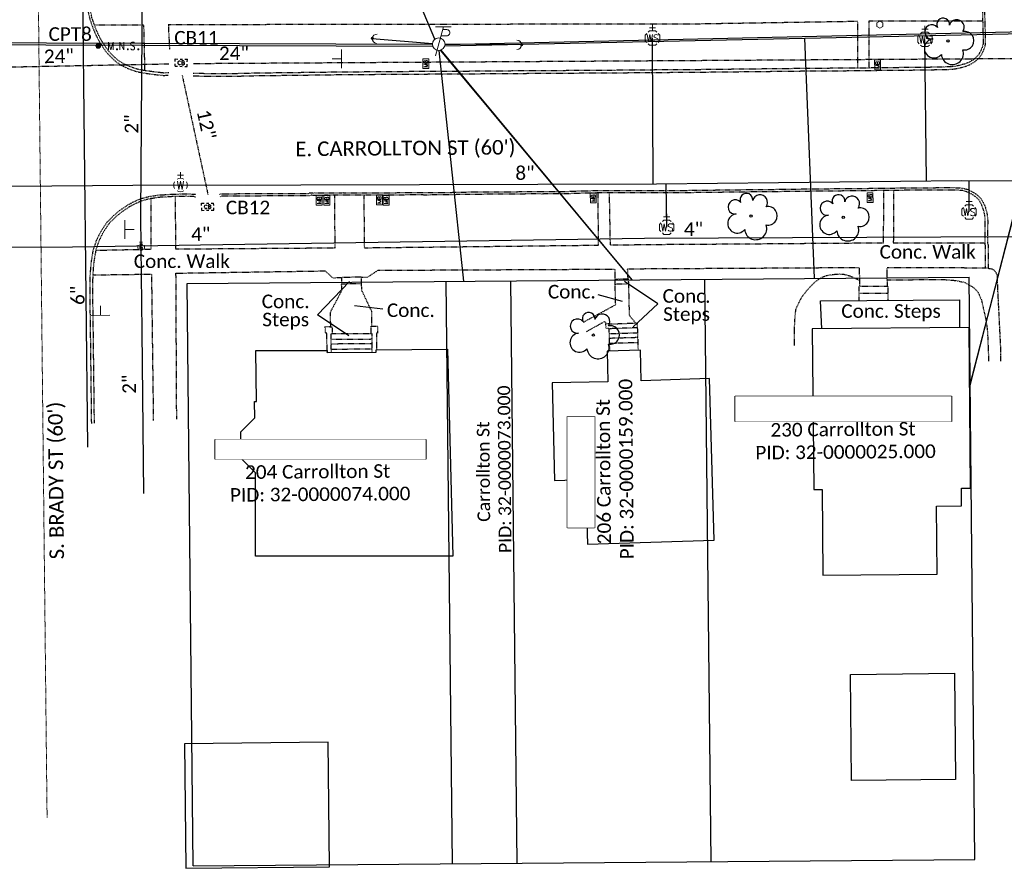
# Model space of a CAD drawing. Header units: feet. Extents: x 2296871 to 2305194, y 360020 to 364238.
# Tile 15 of 55: x 2302208 to 2302410, y 360843 to 361018. Entities that reach past the tile are written whole.
import ezdxf
from ezdxf.enums import TextEntityAlignment as Align

# ---------------------------------------------------------------- set-up
doc = ezdxf.new("R2010")
doc.units = ezdxf.units.FT
doc.header["$MEASUREMENT"] = 0
doc.set_wipeout_variables(frame=1)
for name, pattern in [('DGN Style 2', [0.017105, 0.010263, -0.006842]), ('foctvex', [0]), ('gasex', [0]), ('OhDOT_USTN1', [0.055, 0.014, -0.041]), ('OhDOT_USTN2', [0.11, 0.069, -0.041]), ('OhDOT_USTN3', [0.22, 0.165, -0.055]), ('OhDOT_USTN5', [0.11, 0.055, -0.055]), ('ohelecex', [0]), ('ohteleex', [0]), ('rowex', [0]), ('waterex', [0])]:
    doc.linetypes.add(name, pattern=pattern)
doc.layers.add('ALLIGNMENT_NOPLOT', color=1, linetype='DGN Style 2', lineweight=13, plot=False)
for name, color, linetype in [('BD_X_Building', 231, 'Continuous'), ('BD_X_Porch_or_Deck', 7, 'Continuous'), ('DR_X_Cells', 121, 'Continuous'), ('DR_X_Storm_Sewer', 151, 'OhDOT_USTN5'), ('DR_X_Text', 7, 'Continuous'), ('DV_X_Property_Line', 7, 'Continuous'), ('PV_X_Curb', 120, 'OhDOT_USTN1'), ('PV_X_EOP', 7, 'OhDOT_USTN3'), ('PV_X_Steps', 120, 'OhDOT_USTN1'), ('PV_X_Text', 7, 'Continuous'), ('PV_X_Walk', 120, 'OhDOT_USTN5'), ('RD_X_Cells', 7, 'Continuous'), ('RW_X_Fee_RW', 6, 'rowex'), ('RW_X_Text', 7, 'Continuous'), ('SN_X_Public', 3, 'Continuous'), ('SN_X_Structure_Mount', 133, 'OhDOT_USTN2'), ('SV_P_Control_Cells_Set', 7, 'Continuous'), ('SV_X_Text', 7, 'Continuous'), ('SV_X_Text_Name', 7, 'Continuous'), ('SV_X_Text_Name_MASK', 7, 'Continuous'), ('UT_X_Electric_Cells', 1, 'Continuous'), ('UT_X_Gas', 2, 'gasex'), ('UT_X_Gas_Cells', 2, 'Continuous'), ('UT_X_Gas_Text', 7, 'Continuous'), ('UT_X_Misc_Cells', 7, 'Continuous'), ('UT_X_Overhead_Electric', 1, 'ohelecex'), ('UT_X_Overhead_Telecom', 30, 'ohteleex'), ('UT_X_Water', 133, 'waterex'), ('UT_X_Water_Cells', 131, 'Continuous'), ('UT_X_Water_Text', 7, 'Continuous'), ('VG_X_Cells', 3, 'Continuous'), ('VG_X_Flower_Bed', 3, 'OhDOT_USTN1')]:
    doc.layers.add(name, color=color, linetype=linetype)
doc.styles.add('Simplex Normal (0.14)', font='calibri.ttf', dxfattribs={"height": 0.14})
doc.styles.add('Straight Normal (0.14) Font 30', font='calibri.ttf', dxfattribs={"height": 0.14})
doc.styles.add('Straight-Normal', font='calibri.ttf', dxfattribs={"height": 0.14})

# ---------------------------------------------------------------- blocks, each defined once
blk = doc.blocks.new('GCB-X')
at = {"layer": 'DR_X_Cells', "color": 121, "linetype": 'Continuous'}
for p, q in [((-0.062, 0.037), (-0.037, 0.037)), ((-0.062, 0.012), (-0.062, 0.037)), ((-0.012, 0.037), (0.012, 0.037)), ((0.023, 0.019), (0.007, 0.019)), ((0.007, 0.019), (0.007, -0.02)), ((0.007, 0.001), (0.024, 0.001)), ((0.037, 0.037), (0.062, 0.037)), ((0.062, 0.012), (0.062, 0.037)), ((-0.062, -0.037), (-0.062, -0.012)), ((-0.062, -0.037), (-0.037, -0.037)), ((-0.012, -0.037), (0.012, -0.037)), ((0.007, -0.02), (0.024, -0.02)), ((0.037, -0.037), (0.062, -0.037)), ((0.062, -0.037), (0.062, -0.012))]:
    blk.add_line(p, q, dxfattribs=at)
at = {"layer": 'DR_X_Cells', "color": 121, "linetype": 'Continuous', "extrusion": (0, 0, -1)}
for centre, radius, start, end in [((-0.014, 0), 0.0458, 344.8107, 15.1893), ((0.018, 0.007), 0.0127, 21.5603, 158.4397), ((-0.02, 0.01), 0.00986, 106.9987, 243.1793), ((-0.02, -0.01), 0.0117, 112.0547, 247.9453)]:
    blk.add_arc(centre, radius, start, end, dxfattribs=at)
at = {"layer": 'DR_X_Cells', "color": 121, "linetype": 'Continuous'}
blk.add_arc((-0.018, -0.007), 0.0127, 201.5603, 338.4397, dxfattribs=at)
blk = doc.blocks.new('ODOT STORM CATCH BASIN SQUARE')
blk.add_blockref('GCB-X', (0, 0))
blk = doc.blocks.new('TREE')
at = {"linetype": 'Continuous'}
blk.add_circle((0, 0), 0.012, dxfattribs=at)
for centre, radius, start, end in [((-0.049, 0.168), 0.0658, 354.0047, 205.9741), ((0.091, 0.141), 0.0776, 323.83, 165.0376), ((-0.165, 0.093), 0.0735, 39.0625, 279.5412), ((-0.143, -0.077), 0.0987, 96.1722, 320.5737), ((0.173, 0.002), 0.0957, 259.1453, 101.4596), ((0.047, -0.13), 0.114, 184.9476, 19.4572)]:
    blk.add_arc(centre, radius, start, end, dxfattribs=at)
blk = doc.blocks.new('ODOT MISC MAILBOX')
at = {"color": 230, "linetype": 'Continuous', "lineweight": 13, "flags": 128}
blk.add_lwpolyline([(-0.1, 0.061), (0.1, 0.061), (0.1, -0.061), (-0.1, -0.061), (-0.1, 0.061)], close=True, dxfattribs=at)
for points in [[(-0.065, -0.04), (-0.065, 0.04), (-0.036, -0.04), (-0.008, 0.04), (-0.008, -0.04)], [(0.051, 0.003), (0.054, 0.007), (0.056, 0.009), (0.057, 0.01), (0.058, 0.012), (0.059, 0.014), (0.06, 0.016), (0.061, 0.02), (0.061, 0.022), (0.061, 0.025), (0.061, 0.029), (0.059, 0.032), (0.057, 0.034), (0.054, 0.037), (0.052, 0.038), (0.05, 0.039), (0.047, 0.04), (0.016, 0.04), (0.016, -0.04), (0.051, -0.04), (0.055, -0.037), (0.059, -0.034), (0.062, -0.029), (0.064, -0.024), (0.065, -0.018), (0.065, -0.014), (0.064, -0.01), (0.061, -0.005), (0.058, -0.001), (0.051, 0.003), (0.016, 0.003)]]:
    blk.add_lwpolyline(points, dxfattribs=at)
at = {"color": 230, "linetype": 'Continuous', "lineweight": 30}
blk.add_point((0, 0), dxfattribs=at)
blk = doc.blocks.new('SGN1P_anno')
at = {"layer": 'SN_X_Public', "color": 3, "linetype": 'Continuous', "lineweight": 0}
for p, q in [((0, 0), (-0.96, 0)), ((0, 0.96), (0, -0.96))]:
    blk.add_line(p, q, dxfattribs=at)
blk = doc.blocks.new('WSS')
at = {"layer": 'UT_X_Water_Cells', "color": 133, "linetype": 'Continuous', "lineweight": 0}
for p, q in [((0.032, 0.106), (-0.032, 0.106)), ((0, 0.074), (0, 0.138)), ((0.02, 0.008), (0.055, -0.01))]:
    blk.add_line(p, q, dxfattribs=at)
at = {"layer": 'UT_X_Water_Cells', "color": 133, "linetype": 'Continuous', "lineweight": 0, "flags": 128}
for points in [[(-0.059, 0.045), (-0.074, 0.03), (-0.074, -0.03), (-0.059, -0.045)], [(-0.055, 0.035), (-0.041, -0.041), (-0.027, 0.035), (-0.013, -0.041), (0.001, 0.035)], [(0.045, 0.059), (0.03, 0.074), (-0.03, 0.074), (-0.045, 0.059)], [(0.059, -0.045), (0.074, -0.03), (0.074, 0.03), (0.059, 0.045)], [(-0.045, -0.059), (-0.03, -0.074), (0.03, -0.074), (0.045, -0.059)]]:
    blk.add_lwpolyline(points, dxfattribs=at)
at = {"layer": 'UT_X_Water_Cells', "color": 133, "linetype": 'Continuous', "lineweight": 0, "extrusion": (0, 0, -1)}
for centre, radius, start, end in [((-0.028, 0.02), 0.0135, 303.6324, 53.7413), ((-0.039, -0.005), 0.04, 61.3463, 118.6537), ((-0.037, -0.009), 0.0316, 235.6037, 316.3305), ((-0.044, -0.022), 0.017, 132.0642, 228.5117)]:
    blk.add_arc(centre, radius, start, end, dxfattribs=at)
blk = doc.blocks.new('WGV')
at = {"layer": 'UT_X_Water_Cells', "color": 133, "linetype": 'Continuous', "lineweight": 0}
for p, q in [((0.032, 0.102), (-0.032, 0.102)), ((0, 0.07), (0, 0.134))]:
    blk.add_line(p, q, dxfattribs=at)
at = {"layer": 'UT_X_Water_Cells', "color": 133, "linetype": 'Continuous', "lineweight": 0, "flags": 128}
blk.add_lwpolyline([(-0.032, 0.041), (-0.016, -0.045), (0, 0.041), (0.016, -0.045), (0.032, 0.041)], dxfattribs=at)
at = {"layer": 'UT_X_Water_Cells', "color": 133, "linetype": 'Continuous', "lineweight": 0, "extrusion": (0, 0, -1)}
blk.add_arc((0, 0), 0.07, 330.0184, 29.9816, dxfattribs=at)
at = {"layer": 'UT_X_Water_Cells', "color": 133, "linetype": 'Continuous', "lineweight": 0}
for start, end in [(60.0184, 120.0157), (330.0184, 29.9816), (239.9843, 299.9816)]:
    blk.add_arc((0, 0), 0.07, start, end, dxfattribs=at)
blk = doc.blocks.new('GV')
at = {"layer": 'UT_X_Gas_Cells', "color": 2, "linetype": 'Continuous', "lineweight": 0}
for p, q in [((0.032, 0.102), (-0.032, 0.102)), ((0, 0.07), (0, 0.134))]:
    blk.add_line(p, q, dxfattribs=at)
at = {"layer": 'UT_X_Gas_Cells', "color": 2, "linetype": 'Continuous', "lineweight": 0, "flags": 128}
blk.add_lwpolyline([(0.027, 0.027), (0.026, 0.031), (0.024, 0.034), (0.02, 0.038), (0.015, 0.042), (0.012, 0.044), (0.009, 0.044), (0.005, 0.045), (-0.004, 0.045), (-0.007, 0.044), (-0.01, 0.044), (-0.012, 0.042), (-0.018, 0.038), (-0.022, 0.033), (-0.024, 0.027), (-0.025, 0.019), (-0.027, 0.008), (-0.027, -0.007), (-0.026, -0.019), (-0.023, -0.028), (-0.019, -0.036), (-0.015, -0.039), (-0.011, -0.042), (-0.003, -0.045), (0.005, -0.045), (0.012, -0.044), (0.015, -0.042), (0.018, -0.041), (0.021, -0.038), (0.024, -0.034), (0.027, -0.027), (0.027, -0.01), (0.012, -0.01)], dxfattribs=at)
at = {"layer": 'UT_X_Gas_Cells', "color": 2, "linetype": 'Continuous', "lineweight": 0, "extrusion": (0, 0, -1)}
blk.add_arc((0, 0), 0.07, 330.0184, 29.9816, dxfattribs=at)
at = {"layer": 'UT_X_Gas_Cells', "color": 2, "linetype": 'Continuous', "lineweight": 0}
for start, end in [(60.0184, 120.0157), (330.0184, 29.9816), (239.9843, 299.9816)]:
    blk.add_arc((0, 0), 0.07, start, end, dxfattribs=at)
blk = doc.blocks.new('POST_anno')
at = {"layer": 'RD_X_Cells', "color": 30, "linetype": 'Continuous', "lineweight": 0, "flags": 128}
blk.add_lwpolyline([(-0.779, -0.45), (0, -0.9), (0.779, -0.45), (0.779, 0.45), (0, 0.9), (-0.779, 0.45), (-0.779, -0.45)], dxfattribs=at)
blk = doc.blocks.new('DM_anno')
at = {"layer": 'UT_X_Misc_Cells', "linetype": 'foctvex', "true_color": 0xa56100}
h = blk.add_hatch(color=44, dxfattribs=at)
edge = h.paths.add_edge_path()
edge.add_arc((0, 0), 0.12, 0, 360)
at = {"layer": 'UT_X_Misc_Cells', "color": 44, "linetype": 'Continuous', "lineweight": 0, "true_color": 0xa56100}
blk.add_circle((0, 0), 0.12, dxfattribs=at)
blk.add_arc((0.48, 0), 0.48, 90, 270, dxfattribs=at)
blk = doc.blocks.new('ODOT Elec Tele Pole')
at = {"layer": 'UT_X_Electric_Cells', "linetype": 'Continuous', "lineweight": 13}
for p, q in [((0.128, 0.18), (-0.032, 0.18)), ((0.048, 0.18), (-0.032, -0.12)), ((0.04, 0.15), (0.083, 0.15)), ((0.023, 0.086), (0.083, 0.086))]:
    blk.add_line(p, q, dxfattribs=at)
at = {"layer": 'UT_X_Electric_Cells', "linetype": 'Continuous', "lineweight": 0}
blk.add_circle((0, 0), 0.065, dxfattribs=at)
at = {"layer": 'UT_X_Electric_Cells', "linetype": 'Continuous', "lineweight": 13, "extrusion": (0, 0, -1)}
blk.add_arc((-0.083, 0.118), 0.0319, 88.8767, 271.1233, dxfattribs=at)
blk = doc.blocks.new('MAGS')
at = {"layer": 'SV_P_Control_Cells_Set', "linetype": 'foctvex'}
h = blk.add_hatch(color=7, dxfattribs=at)
edge = h.paths.add_edge_path()
edge.add_arc((0, 0), 0.0249, 0, 360)
at = {"layer": 'SV_P_Control_Cells_Set', "color": 7, "linetype": 'Continuous', "lineweight": 0, "flags": 128}
for points in [[(0.105, -0.04), (0.105, 0.04), (0.13, -0.04), (0.154, 0.04), (0.154, -0.04)], [(0.223, -0.04), (0.223, 0.04), (0.264, -0.04), (0.264, 0.04)], [(0.372, 0.034), (0.371, 0.036), (0.369, 0.037), (0.364, 0.039), (0.358, 0.04), (0.354, 0.04), (0.352, 0.04), (0.345, 0.038), (0.339, 0.034), (0.335, 0.029), (0.334, 0.024), (0.334, 0.02), (0.335, 0.015), (0.339, 0.011), (0.37, -0.008), (0.372, -0.01), (0.373, -0.013), (0.375, -0.017), (0.375, -0.02), (0.374, -0.024), (0.373, -0.027), (0.372, -0.03), (0.371, -0.032), (0.37, -0.034), (0.369, -0.036), (0.367, -0.038), (0.365, -0.039), (0.363, -0.039), (0.358, -0.04), (0.35, -0.04), (0.345, -0.039), (0.338, -0.034), (0.334, -0.031)], [(0.193, -0.029), (0.195, -0.029), (0.197, -0.031), (0.199, -0.033), (0.199, -0.036), (0.197, -0.039), (0.195, -0.04), (0.193, -0.04), (0.191, -0.039), (0.189, -0.036), (0.189, -0.033), (0.191, -0.031), (0.193, -0.029)], [(0.303, -0.029), (0.306, -0.029), (0.308, -0.031), (0.31, -0.033), (0.31, -0.036), (0.308, -0.039), (0.306, -0.04), (0.303, -0.04), (0.302, -0.039), (0.3, -0.036), (0.3, -0.033), (0.302, -0.031), (0.303, -0.029)], [(0.413, -0.029), (0.415, -0.029), (0.417, -0.031), (0.419, -0.033), (0.419, -0.036), (0.417, -0.039), (0.415, -0.04), (0.413, -0.04), (0.411, -0.039), (0.409, -0.036), (0.409, -0.033), (0.411, -0.031), (0.413, -0.029)]]:
    blk.add_lwpolyline(points, dxfattribs=at)
at = {"layer": 'SV_P_Control_Cells_Set', "color": 7, "linetype": 'Continuous', "lineweight": 0}
blk.add_circle((0, 0), 0.0249, dxfattribs=at)

msp = doc.modelspace()

# ---------------------------------------------------------------- linework, layer by layer
at = {"layer": 'ALLIGNMENT_NOPLOT'}
msp.add_lwpolyline([(2302213.17, 360853.49), (2302210.36, 361117.44)], dxfattribs=at)
at = {"layer": 'BD_X_Building'}
for points in [[(2302371.17, 360921.16), (2302372.85, 360921.17), (2302373, 360903.48), (2302396.54, 360903.69), (2302396.42, 360917.74), (2302401.61, 360917.78), (2302401.58, 360921.43), (2302403.44, 360921.44), (2302403.15, 360954.5), (2302370.81, 360954.22)], [(2302296.74, 360907.39), (2302256.14, 360907.39), (2302256.14, 360924.57), (2302253.13, 360927.56), (2302253.09, 360933.01), (2302255.96, 360935.93), (2302255.94, 360939.27), (2302256.31, 360939.27), (2302256.19, 360949.77), (2302270.89, 360949.8), (2302270.89, 360949.36), (2302281.01, 360949.45), (2302281.01, 360949.92), (2302295.67, 360950.05), (2302296.74, 360907.39)], [(2302350.64, 360910.68), (2302349.68, 360944.02), (2302335.58, 360943.52), (2302335.43, 360949.83), (2302328.58, 360949.64), (2302328.7, 360943.33), (2302317.24, 360943.13), (2302317.7, 360923.02), (2302324.12, 360923.2), (2302324.51, 360909.92), (2302350.64, 360910.68)], [(2302378.72, 360883.06), (2302400.13, 360883.28), (2302400.35, 360861.43), (2302378.94, 360861.21)], [(2302271.07, 360869.08), (2302241.51, 360868.77), (2302241.77, 360843.1), (2302271.33, 360843.41)]]:
    msp.add_lwpolyline(points, close=True, dxfattribs=at)
at = {"layer": 'BD_X_Porch_or_Deck'}
msp.add_lwpolyline([(2302372.83, 360954.24), (2302372.55, 360959.99), (2302401.14, 360960.22), (2302401.17, 360954.48)], dxfattribs=at)
at = {"layer": 'DR_X_Storm_Sewer', "flags": 128}
for points in [[(2302243.31, 361008.93), (2302423.66, 361010.04)], [(2302201.13, 361008.13), (2302238.31, 361008.86)], [(2302241.01, 361006.45), (2302246.31, 360981.93)]]:
    msp.add_lwpolyline(points, dxfattribs=at)
at = {"layer": 'DV_X_Property_Line'}
for points in [[(2302295.33, 360964.03), (2302296.61, 360844.03)], [(2302308.66, 360964.14), (2302309.94, 360844.14)], [(2302348.66, 360964.47), (2302349.94, 360844.48)]]:
    msp.add_lwpolyline(points, dxfattribs=at)
at = {"layer": 'PV_X_Curb', "flags": 128}
for points in [[(2302221.44, 361024.24), (2302221.24, 361024.25), (2302221.26, 361023.53), (2302221.41, 361023.44), (2302221.42, 361023.05), (2302221.44, 361022.11), (2302221.47, 361021.17), (2302221.55, 361020.23), (2302221.66, 361019.43), (2302221.82, 361018.75), (2302221.96, 361018.14), (2302222.4, 361016.84), (2302222.91, 361015.49), (2302223.5, 361014.21), (2302224.07, 361013.23), (2302224.93, 361011.86), (2302225.74, 361010.85), (2302226.78, 361009.81), (2302227.47, 361009.21), (2302228.01, 361008.84), (2302228.94, 361008.29), (2302230.12, 361007.78), (2302231.17, 361007.39), (2302231.92, 361007.2), (2302233.07, 361006.98), (2302235.05, 361006.7), (2302237.18, 361006.46), (2302238.24, 361006.53)], [(2302238.25, 361007.03), (2302238.25, 361007.03), (2302237.24, 361006.95), (2302235.11, 361007.19), (2302233.15, 361007.48), (2302232.03, 361007.69), (2302231.32, 361007.87), (2302230.31, 361008.24), (2302229.17, 361008.74), (2302228.28, 361009.26), (2302227.77, 361009.6), (2302227.12, 361010.18), (2302226.11, 361011.19), (2302225.34, 361012.15), (2302224.5, 361013.48), (2302223.95, 361014.44), (2302223.38, 361015.68), (2302222.87, 361017.01), (2302222.44, 361018.28), (2302222.31, 361018.86), (2302222.16, 361019.52), (2302222.05, 361020.29), (2302221.97, 361021.2), (2302221.94, 361022.12), (2302221.92, 361023.06), (2302221.89, 361023.72), (2302221.94, 361023.71), (2302221.94, 361024.31)], [(2302243.24, 361006.39), (2302245.14, 361006.33), (2302248.06, 361006.31), (2302251.04, 361006.29), (2302253.32, 361006.35), (2302256, 361006.42), (2302266, 361006.54), (2302273.12, 361006.63), (2302283.12, 361006.71), (2302287.77, 361006.74), (2302297.77, 361006.79), (2302307.77, 361006.87), (2302307.89, 361006.87), (2302309.18, 361006.88), (2302319.18, 361006.94), (2302329.18, 361007.01), (2302331.48, 361007.02), (2302336.04, 361007.07), (2302345.98, 361007.13), (2302354.99, 361007.23), (2302361.39, 361007.3), (2302371.39, 361007.41), (2302380.34, 361007.46), (2302386.73, 361007.55), (2302393.79, 361007.6), (2302398, 361007.7), (2302399.02, 361007.72), (2302400.04, 361007.8), (2302401.14, 361008), (2302402.51, 361008.37), (2302403.39, 361008.73), (2302404.37, 361009.32), (2302404.99, 361009.87), (2302405.42, 361010.35), (2302405.74, 361010.84), (2302406.06, 361011.49), (2302406.32, 361012.08), (2302406.49, 361012.71), (2302406.56, 361013.25), (2302406.4, 361019.19), (2302406.35, 361023.56), (2302405.85, 361023.55), (2302405.9, 361019.18), (2302406.06, 361013.28), (2302406, 361012.81), (2302405.85, 361012.25), (2302405.61, 361011.7), (2302405.31, 361011.09), (2302405.03, 361010.65), (2302404.64, 361010.23), (2302404.07, 361009.72), (2302403.16, 361009.18), (2302402.35, 361008.85), (2302401.03, 361008.49), (2302399.98, 361008.3), (2302399, 361008.22), (2302397.99, 361008.2), (2302393.79, 361008.1), (2302386.72, 361008.05), (2302380.34, 361007.96), (2302371.39, 361007.91), (2302361.39, 361007.8), (2302354.99, 361007.73), (2302345.98, 361007.63), (2302336.04, 361007.57), (2302331.48, 361007.52), (2302329.17, 361007.51), (2302319.17, 361007.44), (2302309.17, 361007.38), (2302307.89, 361007.37), (2302307.76, 361007.37), (2302297.76, 361007.29), (2302287.77, 361007.24), (2302283.12, 361007.21), (2302273.11, 361007.13), (2302265.99, 361007.04), (2302255.99, 361006.92), (2302253.31, 361006.85), (2302251.03, 361006.79), (2302248.06, 361006.81), (2302245.15, 361006.83), (2302243.25, 361006.89)], [(2302222.36, 360934.77), (2302222.24, 360944.77), (2302222.12, 360954.77), (2302222.06, 360958.93), (2302222.03, 360963.34), (2302222.09, 360965.68), (2302222.31, 360968.17), (2302222.57, 360969.7), (2302222.75, 360970.72), (2302223.41, 360972.59), (2302224.07, 360973.95), (2302224.66, 360974.94), (2302225.56, 360976.27), (2302226.8, 360977.51), (2302228.01, 360978.56), (2302229.82, 360979.79), (2302231.01, 360980.45), (2302232.7, 360981.15), (2302234.43, 360981.58), (2302235.12, 360981.64), (2302235.92, 360981.82), (2302237.76, 360981.92), (2302239.17, 360982.01), (2302241.89, 360982.06), (2302243.69, 360982.01), (2302243.79, 360981.91)], [(2302243.74, 360981.41), (2302243.58, 360981.41), (2302243.48, 360981.51), (2302241.89, 360981.56), (2302239.19, 360981.51), (2302237.79, 360981.42), (2302235.98, 360981.32), (2302235.2, 360981.15), (2302234.51, 360981.09), (2302232.86, 360980.67), (2302231.23, 360979.99), (2302230.09, 360979.36), (2302228.31, 360978.16), (2302227.14, 360977.14), (2302225.94, 360975.95), (2302225.08, 360974.67), (2302224.51, 360973.71), (2302223.87, 360972.4), (2302223.23, 360970.6), (2302223.07, 360969.61), (2302222.8, 360968.11), (2302222.59, 360965.65), (2302222.53, 360963.34), (2302222.56, 360958.94), (2302222.62, 360954.77), (2302222.74, 360944.77), (2302222.86, 360934.78)], [(2302248.68, 360981.95), (2302248.8, 360982.09), (2302256.52, 360982.12), (2302266.52, 360982.15), (2302267.09, 360982.15), (2302267.17, 360982.3), (2302268.23, 360982.24), (2302269.26, 360982.25), (2302270.3, 360982.26), (2302271.34, 360982.28), (2302272.19, 360982.28), (2302272.29, 360982.29), (2302274.06, 360982.31), (2302275.85, 360982.3), (2302277.64, 360982.28), (2302279.05, 360982.26), (2302280.73, 360982.26), (2302282.51, 360982.28), (2302284.3, 360982.3), (2302286.09, 360982.32), (2302287.88, 360982.34), (2302289.67, 360982.34), (2302291.47, 360982.32), (2302293.26, 360982.35), (2302295.05, 360982.36), (2302296.84, 360982.38), (2302298.13, 360982.42), (2302299.92, 360982.45), (2302301.71, 360982.45), (2302303.25, 360982.47), (2302305.04, 360982.48), (2302306.83, 360982.49), (2302308.62, 360982.49), (2302310.41, 360982.52), (2302312.2, 360982.54), (2302313.99, 360982.55), (2302315.23, 360982.53), (2302317.02, 360982.58), (2302318.81, 360982.57), (2302320.6, 360982.58), (2302322.39, 360982.66), (2302324.18, 360982.7), (2302325.33, 360982.72), (2302327.12, 360982.77), (2302328.87, 360982.78), (2302330.57, 360982.77), (2302332.36, 360982.76), (2302333.85, 360982.77), (2302335.64, 360982.77), (2302336.24, 360982.77), (2302338.03, 360982.77), (2302339.82, 360982.76), (2302341.33, 360982.76), (2302343.12, 360982.78), (2302344.91, 360982.79), (2302345.34, 360982.79), (2302347.13, 360982.82), (2302348.92, 360982.85), (2302350.05, 360982.85), (2302351.84, 360982.87), (2302353.63, 360982.9), (2302355.42, 360982.92), (2302355.72, 360982.92), (2302357.51, 360982.94), (2302359.3, 360982.97), (2302361.09, 360982.98), (2302362.88, 360982.99), (2302364.05, 360983.01), (2302365.84, 360983.04), (2302367.63, 360983.06), (2302369.42, 360983.07), (2302371.21, 360983.1), (2302371.43, 360983.11), (2302373.22, 360983.12), (2302375.01, 360983.14), (2302376.8, 360983.15), (2302377.55, 360983.16), (2302379.34, 360983.18), (2302381.12, 360983.18), (2302382.91, 360983.21), (2302384.7, 360983.24), (2302385.81, 360983.26), (2302385.87, 360983.25), (2302385.93, 360983.25), (2302386, 360983.25), (2302386.06, 360983.25), (2302386.13, 360983.25), (2302386.19, 360983.25), (2302390.38, 360983.3), (2302391.75, 360983.32), (2302396.4, 360983.34), (2302399.94, 360983.35), (2302401.08, 360983.3), (2302401.95, 360983.21), (2302402.73, 360983), (2302403.35, 360982.72), (2302403.93, 360982.43), (2302404.49, 360982.09), (2302405.21, 360981.48), (2302405.6, 360981.07), (2302405.91, 360980.57), (2302406.29, 360979.8), (2302406.59, 360978.95), (2302406.87, 360977.75), (2302406.93, 360977.25), (2302406.98, 360976.56), (2302406.95, 360973.83), (2302406.96, 360971.89), (2302407.04, 360971.87), (2302407.05, 360969.15), (2302407.05, 360966.72), (2302406.55, 360966.76), (2302406.55, 360969.15), (2302406.54, 360971.48), (2302406.46, 360971.5), (2302406.45, 360973.83), (2302406.48, 360976.54), (2302406.43, 360977.2), (2302406.38, 360977.67), (2302406.11, 360978.81), (2302405.83, 360979.61), (2302405.47, 360980.33), (2302405.2, 360980.77), (2302404.86, 360981.12), (2302404.2, 360981.68), (2302403.69, 360981.99), (2302403.14, 360982.27), (2302402.57, 360982.52), (2302401.86, 360982.72), (2302401.05, 360982.8), (2302399.93, 360982.85), (2302396.41, 360982.84), (2302391.75, 360982.82), (2302390.38, 360982.8), (2302386.19, 360982.75), (2302386.13, 360982.75), (2302386.07, 360982.75), (2302386, 360982.75), (2302385.94, 360982.75), (2302385.84, 360982.75), (2302385.77, 360982.76), (2302384.71, 360982.74), (2302382.92, 360982.71), (2302381.12, 360982.68), (2302379.35, 360982.68), (2302377.56, 360982.66), (2302376.81, 360982.65), (2302375.02, 360982.64), (2302373.23, 360982.62), (2302371.44, 360982.61), (2302371.22, 360982.6), (2302369.43, 360982.57), (2302367.63, 360982.56), (2302365.84, 360982.54), (2302364.06, 360982.51), (2302362.89, 360982.49), (2302361.1, 360982.48), (2302359.31, 360982.47), (2302357.52, 360982.44), (2302355.73, 360982.42), (2302355.43, 360982.42), (2302353.64, 360982.4), (2302351.85, 360982.37), (2302350.05, 360982.35), (2302348.93, 360982.35), (2302347.14, 360982.32), (2302345.35, 360982.29), (2302344.92, 360982.29), (2302343.13, 360982.28), (2302341.34, 360982.26), (2302339.82, 360982.26), (2302338.03, 360982.27), (2302336.24, 360982.27), (2302335.64, 360982.27), (2302333.86, 360982.27), (2302332.36, 360982.26), (2302330.56, 360982.27), (2302328.87, 360982.28), (2302327.13, 360982.27), (2302325.34, 360982.22), (2302324.19, 360982.2), (2302322.41, 360982.16), (2302320.61, 360982.08), (2302318.81, 360982.07), (2302317.03, 360982.08), (2302315.23, 360982.03), (2302313.99, 360982.05), (2302312.21, 360982.04), (2302310.42, 360982.02), (2302308.63, 360981.99), (2302306.84, 360981.99), (2302305.05, 360981.98), (2302303.26, 360981.97), (2302301.71, 360981.95), (2302299.92, 360981.95), (2302298.14, 360981.92), (2302296.85, 360981.88), (2302295.05, 360981.86), (2302293.26, 360981.85), (2302291.47, 360981.82), (2302289.67, 360981.84), (2302287.89, 360981.84), (2302286.1, 360981.82), (2302284.31, 360981.8), (2302282.52, 360981.78), (2302280.73, 360981.76), (2302279.05, 360981.76), (2302277.64, 360981.78), (2302275.85, 360981.8), (2302274.07, 360981.81), (2302272.31, 360981.79), (2302272.21, 360981.78), (2302271.34, 360981.78), (2302270.31, 360981.76), (2302269.27, 360981.75), (2302268.22, 360981.74), (2302267.45, 360981.78), (2302267.37, 360981.66), (2302266.52, 360981.65), (2302256.52, 360981.62), (2302249.03, 360981.59), (2302248.91, 360981.45), (2302248.74, 360981.45)]]:
    msp.add_lwpolyline(points, dxfattribs=at)
at = {"layer": 'PV_X_EOP', "flags": 128}
msp.add_lwpolyline([(2302407.05, 360966.72), (2302407.8, 360966.63), (2302408.29, 360966.36), (2302408.65, 360965.9), (2302408.9, 360965.32), (2302409.01, 360962.27), (2302409.51, 360952.28), (2302409.61, 360950.31), (2302409.62, 360947.53)], dxfattribs=at)
at = {"layer": 'PV_X_Steps', "flags": 128}
for points in [[(2302277.97, 360963.62), (2302277.97, 360963.67), (2302277.97, 360964.86), (2302277.96, 360964.91), (2302273.86, 360964.82), (2302273.86, 360964.77), (2302273.86, 360963.59), (2302273.86, 360963.54), (2302277.97, 360963.62)], [(2302332.96, 360963.5), (2302330.22, 360963.42), (2302330.22, 360963.47), (2302330.18, 360964.44), (2302330.18, 360964.49), (2302332.88, 360964.59), (2302332.89, 360964.54), (2302332.96, 360963.55), (2302332.96, 360963.5)]]:
    msp.add_lwpolyline(points, close=True, dxfattribs=at)
for points in [[(2302380.49, 360960.05), (2302380.49, 360963.06), (2302386.41, 360963.07), (2302386.42, 360960.1)], [(2302329.11, 360949.66), (2302329, 360954.32), (2302328.34, 360954.3), (2302328.31, 360955.33), (2302328.97, 360955.35), (2302328.98, 360955.25), (2302334.75, 360955.47), (2302334.94, 360949.81)], [(2302270.89, 360949.36), (2302270.79, 360953.35), (2302270.53, 360953.34), (2302270.49, 360954.72), (2302271.87, 360954.69), (2302271.91, 360953.26), (2302279.92, 360953.31), (2302279.91, 360954.79), (2302281.25, 360954.8), (2302281.25, 360953.37), (2302281.05, 360953.37), (2302281.08, 360949.92)], [(2302271.75, 360949.36), (2302271.68, 360953.25), (2302271.91, 360953.26)], [(2302280.13, 360949.44), (2302280.16, 360953.31), (2302279.92, 360953.31)]]:
    msp.add_lwpolyline(points, dxfattribs=at)
at = {"layer": 'PV_X_Steps'}
for points in [[(2302380.49, 360961.58), (2302386.42, 360961.59)], [(2302334.79, 360954.47), (2302329, 360954.27)], [(2302329.03, 360953.27), (2302334.82, 360953.45)], [(2302271.7, 360952.13), (2302280.15, 360952.16)], [(2302280.14, 360951.17), (2302271.72, 360951.12)], [(2302334.85, 360952.45), (2302329.05, 360952.28)], [(2302329.07, 360951.28), (2302334.89, 360951.47)], [(2302271.74, 360950.07), (2302280.13, 360950.14)]]:
    msp.add_lwpolyline(points, dxfattribs=at)
at = {"layer": 'PV_X_Text'}
for points in [[(2302268.9, 360957.14), (2302275.45, 360964.01)], [(2302339.02, 360959.42), (2302332.11, 360963.99)], [(2302326.68, 360961.34), (2302331.66, 360959.92)], [(2302333.9, 360954.7), (2302339.02, 360959.42)], [(2302275.32, 360952.78), (2302268.9, 360957.14)], [(2302282.33, 360958.31), (2302276.51, 360958.99)]]:
    msp.add_lwpolyline(points, dxfattribs=at)
at = {"layer": 'PV_X_Walk', "flags": 128}
for points in [[(2302233.34, 361007.45), (2302233.12, 361016.83), (2302223.12, 361016.8), (2302222.95, 361016.8)], [(2302380.21, 361007.96), (2302380.21, 361017.58), (2302370.21, 361017.42), (2302360.21, 361017.26), (2302350.21, 361017.1), (2302347.26, 361017.05), (2302337.26, 361017.04), (2302327.26, 361017.02), (2302317.26, 361017.01), (2302307.26, 361016.99), (2302301.48, 361016.98), (2302291.48, 361016.97), (2302281.48, 361016.95), (2302271.48, 361016.94), (2302261.48, 361016.93), (2302251.48, 361016.91), (2302241.48, 361016.9), (2302238.15, 361016.89), (2302238.39, 361011.78)], [(2302405.94, 361017.62), (2302395.89, 361017.62), (2302385.89, 361017.62), (2302382.46, 361017.62), (2302382.46, 361007.99)], [(2302239.54, 360981.52), (2302239.65, 360971.41), (2302239.66, 360970.71), (2302249.66, 360970.79), (2302259.66, 360970.86), (2302269.66, 360970.93), (2302272.52, 360970.95), (2302272.45, 360980.95), (2302272.44, 360981.79)], [(2302278.42, 360981.77), (2302278.53, 360971.74), (2302278.54, 360970.96), (2302288.54, 360971.07), (2302298.54, 360971.18), (2302308.54, 360971.29), (2302318.53, 360971.41), (2302326.81, 360971.5), (2302326.79, 360973.45), (2302326.69, 360982.25)], [(2302328.98, 360982.28), (2302329.16, 360972.27), (2302329.18, 360971.54), (2302339.18, 360971.65), (2302344.3, 360971.7), (2302349.15, 360971.72), (2302359.15, 360971.79), (2302369.15, 360971.87), (2302379.15, 360971.94), (2302385.54, 360971.98), (2302385.55, 360981.98), (2302385.55, 360982.75)], [(2302387.59, 360982.77), (2302387.54, 360972.75), (2302387.53, 360971.97), (2302397.53, 360971.99), (2302406.46, 360972)], [(2302223.21, 360970.45), (2302233.29, 360970.65), (2302234.61, 360970.67), (2302234.63, 360980.67), (2302234.63, 360981.1)], [(2302235.13, 360935.37), (2302235, 360945.37), (2302234.87, 360955.37), (2302234.75, 360965.46), (2302224.75, 360965.33), (2302222.58, 360965.3)], [(2302239.88, 360935.66), (2302239.83, 360945.65), (2302239.78, 360955.65), (2302239.73, 360965.72), (2302249.73, 360965.88), (2302259.73, 360966.03), (2302269.72, 360966.18), (2302270.49, 360966.19), (2302271.99, 360964.78), (2302273.86, 360964.82)], [(2302277.96, 360964.91), (2302279.22, 360964.91), (2302281.33, 360966.32), (2302291.33, 360966.37), (2302301.33, 360966.42), (2302310.02, 360966.46), (2302330.13, 360966.56), (2302330.18, 360964.49)], [(2302332.88, 360964.59), (2302332.78, 360966.63), (2302342.78, 360966.69), (2302352.78, 360966.74), (2302362.78, 360966.8), (2302372.78, 360966.86), (2302380.48, 360966.91), (2302380.6, 360963.06)], [(2302386.31, 360963.07), (2302386.26, 360966.92), (2302396.26, 360966.88), (2302406.26, 360966.84), (2302406.55, 360966.84)], [(2302271.62, 360954.7), (2302271.56, 360957.71), (2302273.89, 360962.11), (2302273.86, 360963.54)], [(2302280.07, 360954.79), (2302280.07, 360957.82), (2302278.01, 360962.17), (2302277.97, 360963.62)], [(2302323.72, 360955.65), (2302330.33, 360959.23), (2302330.22, 360963.42)], [(2302332.96, 360963.5), (2302333.11, 360957.07), (2302334.43, 360955.45)], [(2302324.3, 360953.67), (2302328.06, 360955.79), (2302328.31, 360955.33)]]:
    msp.add_lwpolyline(points, dxfattribs=at)
at = {"layer": 'RW_X_Fee_RW'}
for points in [[(2302242, 360963.58), (2302403.19, 360964.93)], [(2302243.28, 360843.59), (2302242, 360963.58)], [(2302243.28, 360843.59), (2302404.32, 360844.93)]]:
    msp.add_lwpolyline(points, dxfattribs=at)
at = {"layer": 'RW_X_Fee_RW', "flags": 128}
msp.add_lwpolyline([(2302404.32, 360844.93), (2302403.19, 360964.93)], dxfattribs=at)
at = {"layer": 'SV_X_Text_Name_MASK'}
for points in [[(2302354.97, 360940.36), (2302399.49, 360940.36), (2302399.49, 360935.14), (2302354.97, 360935.14)], [(2302320.38, 360936.16), (2302325.97, 360936.16), (2302325.97, 360913.28), (2302320.38, 360913.28)], [(2302247.82, 360931.46), (2302291.19, 360931.46), (2302291.19, 360927.39), (2302247.82, 360927.39)]]:
    msp.add_lwpolyline(points, close=True, dxfattribs=at)
at = {"layer": 'UT_X_Gas', "flags": 128}
for points in [[(2302233.1, 360920.35), (2302232.75, 360953.78), (2302232.54, 360971.11), (2302232.46, 360977.57), (2302232.91, 361034.55), (2302233.1, 361091.42)], [(2301785.07, 360965.84), (2301834.58, 360966.26), (2301890.96, 360965.66), (2301940.56, 360965.8), (2302089.03, 360970.48), (2302146.42, 360971.01), (2302218.43, 360971.17), (2302244.77, 360971.58), (2302336.27, 360972.95), (2302412.55, 360973.25), (2302484.74, 360973.72), (2302566.48, 360974.16), (2302601.93, 360974.79), (2302604.14, 360974.75), (2302626.51, 360974.99), (2302628.97, 360974.62), (2302717.16, 360974.52), (2302756.42, 360975.04), (2302799.52, 360974.51), (2302820.62, 360974.25), (2302893.5, 360942.02), (2302934.42, 360921.25), (2302951.33, 360915.32), (2302953.32, 360914.66), (2302988.71, 360910.65), (2302997.7, 360910.88), (2303008.44, 360913.73), (2303040.2, 360922.16), (2303083.87, 360922.34)]]:
    msp.add_lwpolyline(points, dxfattribs=at)
at = {"layer": 'UT_X_Misc_Cells', "flags": 128}
for points in [[(2302280.17, 361014.09), (2302292.57, 361013.03)], [(2302310.94, 361012.77), (2302295.16, 361012.9)]]:
    msp.add_lwpolyline(points, dxfattribs=at)
at = {"layer": 'UT_X_Overhead_Electric', "ltscale": 0.8, "flags": 128}
for points in [[(2302295.16, 361012.81), (2302420.82, 361015.64)], [(2302403.4, 360942.59), (2302421.79, 361014.48)], [(2302193.11, 361013.23), (2302292.53, 361012.88)], [(2302294.32, 361011.7), (2302333.64, 360964.35)]]:
    msp.add_lwpolyline(points, dxfattribs=at)
at = {"layer": 'UT_X_Overhead_Telecom', "ltscale": 0.77, "flags": 128}
for points in [[(2302293.05, 361013.93), (2302284.4, 361034.53)], [(2302295.11, 361012.56), (2302420.87, 361015.25)], [(2302369.25, 361014.15), (2302371.21, 360964.66)], [(2302403.4, 360942.75), (2302421.92, 361014.46)], [(2302192.96, 361012.81), (2302292.64, 361012.48)], [(2302293.86, 361011.61), (2302299, 360964.06)], [(2302294.14, 361011.65), (2302333.64, 360964.35)]]:
    msp.add_lwpolyline(points, dxfattribs=at)
at = {"layer": 'UT_X_Water', "flags": 128}
for points in [[(2302221.57, 360929.85), (2302220.53, 361023.45), (2302220.05, 361064.41)], [(2301588.16, 360971.57), (2301693.91, 360972.92), (2301741.31, 360974.09), (2301815.94, 360973.86), (2301817.06, 360977.05), (2301820.94, 360977.23), (2301821.85, 360973.92), (2301979.12, 360974.98), (2302179.16, 360983.42), (2302180.69, 360983.45), (2302239.19, 360983.93), (2302240.66, 360983.87), (2302265.44, 360983.9), (2302338.77, 360984.16), (2302401.55, 360984.8), (2302443.98, 360984.65), (2302501.33, 360985.4), (2302533.15, 360985.74), (2302577.98, 360985.63), (2302633.29, 360986.01), (2302635.83, 360986.11), (2302722.66, 360987.12), (2302816.05, 360978.7), (2302925.02, 360964.04), (2302931.11, 360963.52), (2303006.24, 360964.4)]]:
    msp.add_lwpolyline(points, dxfattribs=at)
at = {"layer": 'UT_X_Water'}
for points in [[(2302338.02, 360984.16), (2302337.91, 361014.17)], [(2302394.36, 360984.73), (2302394.06, 361013.89)], [(2302340.84, 360975.18), (2302340.75, 360984.18)], [(2302403.15, 360978.34), (2302403.17, 360984.8)]]:
    msp.add_lwpolyline(points, dxfattribs=at)
at = {"layer": 'VG_X_Flower_Bed', "flags": 128}
for points in [[(2302380.56, 360964.24), (2302379.76, 360964.55), (2302379.76, 360964.55), (2302379.76, 360964.55), (2302378.82, 360965.05), (2302377.46, 360965.42), (2302376.5, 360965.51), (2302375.45, 360965.43), (2302374.07, 360965.25), (2302372.86, 360964.87), (2302371.33, 360963.88), (2302369.9, 360962.37), (2302368.56, 360960.67), (2302367.39, 360958.25), (2302367.15, 360955.81), (2302367.07, 360950.73)], [(2302386.29, 360964.34), (2302393.47, 360964.4), (2302396.97, 360964.43), (2302397.81, 360964.43), (2302400.33, 360964.22), (2302402.19, 360963.84), (2302403.98, 360962.83), (2302404.95, 360961.88), (2302405.68, 360960.22), (2302406.09, 360958.39), (2302406.64, 360955.94), (2302406.93, 360953.7), (2302407.03, 360951.22), (2302407.18, 360947.58)]]:
    msp.add_lwpolyline(points, dxfattribs=at)

# ---------------------------------------------------------------- block references
at = {"layer": 'DR_X_Cells', "xscale": 20, "yscale": 20}
for p, rotation in [((2302240.81, 361009.08), 358.3526317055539), ((2302246.26, 360979.42), 0.533882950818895)]:
    msp.add_blockref('ODOT STORM CATCH BASIN SQUARE', p, dxfattribs=dict(at, rotation=rotation))
at = {"layer": 'RD_X_Cells'}
for p, xscale, yscale, zscale, rotation in [((2302291.21, 361008.88), 10.00000000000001, 10.00000000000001, 10.00000000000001, 90.76394204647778), ((2302384.29, 361008.64), 10.00000000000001, 10.00000000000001, 10.00000000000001, 90.76394204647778), ((2302269.25, 360980.76), 10, 10, 10, 90), ((2302270.82, 360980.73), 10, 10, 10, 90), ((2302281.64, 360980.82), 10, 10, 10, 90), ((2302283.02, 360980.72), 10, 10, 10, 90), ((2302325.7, 360981.2), 10, 10, 10, 91.10689143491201), ((2302382.75, 360981.29), 10, 10, 10, 90.9361026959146)]:
    msp.add_blockref('ODOT MISC MAILBOX', p, dxfattribs=dict(at, xscale=xscale, yscale=yscale, zscale=zscale, rotation=rotation))
at = {"layer": 'SN_X_Public', "xscale": 1.999999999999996, "yscale": 1.999999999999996, "zscale": 1.999999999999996}
for p, rotation in [((2302273.85, 361009.89), 0.4333936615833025), ((2302229.17, 360974.7), 180.3826027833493), ((2302224.2, 360957.05), 270.8513106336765)]:
    msp.add_blockref('SGN1P_anno', p, dxfattribs=dict(at, rotation=rotation))
at = {"layer": 'SN_X_Structure_Mount', "xscale": 0.7999999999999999, "yscale": 0.7999999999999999, "zscale": 0.7999999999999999}
msp.add_blockref('POST_anno', (2302384.73, 361016.91), dxfattribs=at)
at = {"layer": 'SV_P_Control_Cells_Set', "color": 7, "linetype": 'Continuous', "lineweight": 0, "xscale": 20, "yscale": 20, "zscale": 20}
msp.add_blockref('MAGS', (2302223.71, 361012.55), dxfattribs=at)
at = {"layer": 'UT_X_Electric_Cells', "xscale": 20.00000000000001, "yscale": 20.00000000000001, "zscale": 20.00000000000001}
msp.add_blockref('ODOT Elec Tele Pole', (2302293.86, 361012.91), dxfattribs=at)
at = {"layer": 'UT_X_Gas_Cells', "xscale": 10, "yscale": 10, "zscale": 10}
msp.add_blockref('GV', (2302232.54, 360971.11), dxfattribs=at)
at = {"layer": 'UT_X_Misc_Cells', "xscale": 2, "yscale": 2, "zscale": 2}
for p, rotation in [((2302280.17, 361014.09), 355.1028656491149), ((2302310.94, 361012.77), 179.5187174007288)]:
    msp.add_blockref('DM_anno', p, dxfattribs=dict(at, rotation=rotation))
at = {"layer": 'UT_X_Water_Cells', "xscale": 20, "yscale": 20}
for name, p in [('WSS', (2302337.91, 361014.18)), ('WSS', (2302394.06, 361013.89)), ('WGV', (2302240.66, 360983.87)), ('WSS', (2302403.15, 360978.34)), ('WSS', (2302340.84, 360975.18))]:
    msp.add_blockref(name, p, dxfattribs=at)
at = {"layer": 'VG_X_Cells', "xscale": 20, "yscale": 20, "zscale": 20}
for p in [(2302398.77, 361013.58), (2302358.24, 360977.5), (2302377.21, 360977.23), (2302325.74, 360952.95)]:
    msp.add_blockref('TREE', p, dxfattribs=at)

# ---------------------------------------------------------------- texts
at = {"layer": 'DR_X_Text', "char_height": 2.8, "attachment_point": 5, "style": 'Simplex Normal (0.14)'}
for s, insert in [('CB11', (2302243.93, 361014.21)), ('CB12', (2302254.57, 360979.24))]:
    msp.add_mtext(s, dxfattribs=dict(at, insert=insert))
for s, insert, rotation in [('24"', (2302215.6, 361010.44), 1.1259), ('24"', (2302251.67, 361011.03), 0.3506), ('12"', (2302246.01, 360996.35), 282.2098)]:
    msp.add_mtext(s, dxfattribs=dict(at, insert=insert, rotation=rotation))
at = {"layer": 'PV_X_Text', "char_height": 2.8, "width": 23.4667, "attachment_point": 5, "style": 'Straight-Normal'}
for s, insert in [('Conc. Walk', (2302394.61, 360970.1)), ('Conc. Walk', (2302240.94, 360968.17)), ('Conc.', (2302321.29, 360961.89)), ('Conc.', (2302288.12, 360958.07))]:
    msp.add_mtext(s, dxfattribs=dict(at, insert=insert))
at = {"layer": 'PV_X_Text', "char_height": 2.8, "width": 26.6038, "attachment_point": 5, "line_spacing_factor": 0.8, "style": 'Straight-Normal'}
for s, insert in [('Conc.\\PSteps', (2302262.33, 360957.69)), ('Conc.\\PSteps', (2302344.93, 360958.81)), ('Conc. Steps', (2302387.06, 360957.57))]:
    msp.add_mtext(s, dxfattribs=dict(at, insert=insert))
at = {"layer": 'RW_X_Text', "style": 'Simplex Normal (0.14)'}
for s, rotation, p in [("E. CARROLLTON ST (60')", 0.4791, (2302287, 360991.5)), ("S. BRADY ST (60')", 90.6105, (2302215, 360923))]:
    msp.add_text(s, height=3, rotation=rotation, dxfattribs=at).set_placement(p, align=Align.MIDDLE_CENTER)
at = {"layer": 'SV_X_Text', "style": 'Straight Normal (0.14) Font 30'}
msp.add_text('CPT8', height=2.8, dxfattribs=at).set_placement((2302217.93, 361014.99, -44.92), align=Align.MIDDLE_CENTER)
at = {"layer": 'SV_X_Text_Name', "width": 77.9146, "attachment_point": 5, "style": 'Simplex Normal (0.14)'}
for s, insert, char_height, rotation in [('Masuda Properties LLC\\PCarrollton St\\P PID: 32-0000073.000', (2302303.1, 360924.83), 2.6, 90.4791), ('David Tozzi\\P206 Carrollton St\\P PID: 32-0000159.000', (2302327.85, 360924.83), 2.8, 90.4791), ('Kurtis & Tiffany Stanley\\P230 Carrollton St\\P PID: 32-0000025.000', (2302377.16, 360933.54), 2.8, 0.4791), ('Masuda Properties LLC\\P204 Carrollton St\\P PID: 32-0000074.000', (2302268.91, 360924.83), 2.8, 0.4791)]:
    msp.add_mtext(s, dxfattribs=dict(at, insert=insert, char_height=char_height, rotation=rotation))
at = {"layer": 'UT_X_Gas_Text', "style": 'Straight Normal (0.14) Font 30'}
for s, rotation, p in [('2"', 89.5395, (2302230.57, 360996.44)), ('4"', 0.8566, (2302244.84, 360973.76)), ('4"', 0.2276, (2302346.36, 360974.8)), ('2"', 90.6105, (2302230.08, 360942.85))]:
    msp.add_text(s, height=2.8, rotation=rotation, dxfattribs=at).set_placement(p, align=Align.MIDDLE_CENTER)
at = {"layer": 'UT_X_Water_Text', "char_height": 2.8, "attachment_point": 5, "style": 'Simplex Normal (0.14)'}
for s, insert, rotation in [('8"', (2302311.63, 360986.34), 0.2016), ('6"', (2302219.49, 360961.15), 90.6343)]:
    msp.add_mtext(s, dxfattribs=dict(at, insert=insert, rotation=rotation))

# ---------------------------------------------------------------- next in the draw order: wipeouts: each hides what was drawn before it
for points in [[(2302297.14, 360902.99), (2302297.14, 360947.5), (2302301.19, 360947.5), (2302301.13, 360902.99)], [(2302354.97, 360940.36), (2302399.49, 360940.36), (2302399.49, 360935.14), (2302354.97, 360935.14)], [(2302320.38, 360936.16), (2302325.97, 360936.16), (2302325.97, 360913.28), (2302320.38, 360913.28)], [(2302247.82, 360931.46), (2302291.19, 360931.46), (2302291.19, 360927.39), (2302247.82, 360927.39)]]:
    msp.add_wipeout(points).dxf.layer = 'SV_X_Text_Name_MASK'

doc.saveas('drawing.dxf')
